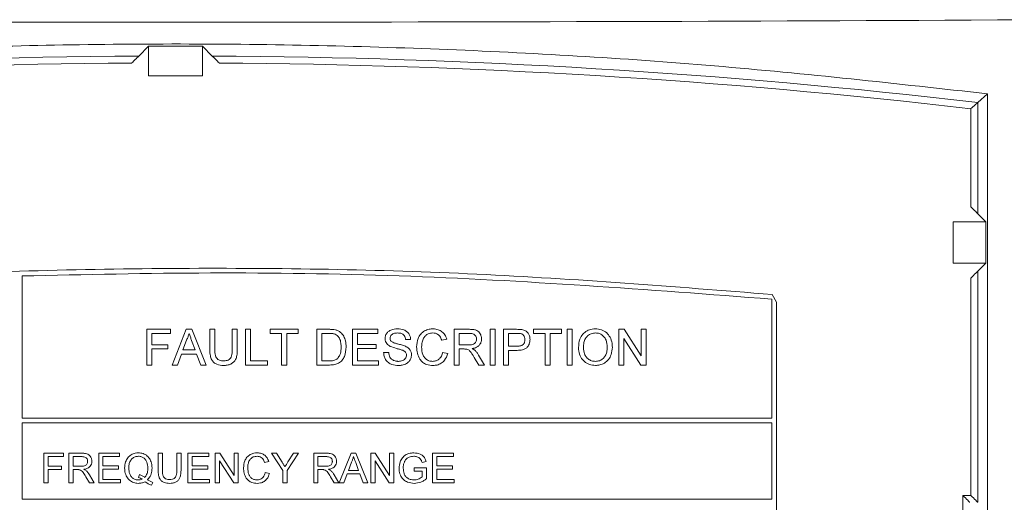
# Model space of a CAD drawing. Header units: inches. Extents: x 2954 to 6480, y 249 to 2776.
# Tile 26 of 105: x 3736 to 3778, y 1362 to 1383. Entities that reach past the tile are written whole.
import ezdxf

# ---------------------------------------------------------------- set-up
doc = ezdxf.new("R2010")
doc.units = ezdxf.units.IN
doc.header["$MEASUREMENT"] = 0
doc.layers.add('PWR_0300HP', color=7, linetype='Continuous')

# ---------------------------------------------------------------- blocks, each defined once
blk = doc.blocks.new('SSW07_FRAME 4')
at = {"lineweight": 9}
for p, q in [((37.8924, 23.4746), (37.8076, 23.3894)), ((37.8924, 23.4746), (37.8924, 23.2175)), ((38.4426, 23.3894), (38.3578, 23.4746)), ((38.3578, 23.2175), (38.3578, 23.4746)), ((37.8924, 23.2175), (38.3578, 23.2175)), ((45.0559, 22.9884), (45.1403, 23.0635)), ((45.1403, 23.0635), (45.1403, 13.9432)), ((45.0559, 22.9884), (45.0559, 22.0277)), ((44.996, 22.0876), (44.996, 22.935)), ((44.8418, 21.9594), (44.8418, 21.6009)), ((45.1241, 21.9594), (44.8418, 21.9594)), ((45.1241, 21.9594), (45.0559, 22.0277)), ((45.1241, 21.6009), (45.1241, 21.9594)), ((44.8418, 21.6009), (45.1241, 21.6009)), ((45.0559, 21.5327), (45.1241, 21.6009)), ((45.0559, 21.5327), (45.0559, 19.5367)), ((36.7988, 21.491), (36.7988, 20.2634)), ((44.996, 19.5966), (44.996, 21.4727)), ((43.2769, 20.2634), (43.2769, 21.291)), ((43.3169, 21.2634), (43.2807, 21.3308)), ((43.3169, 16.0234), (43.3169, 21.2634)), ((37.8762, 21.0301), (38.0816, 21.0301)), ((37.8762, 20.7219), (37.8762, 21.0301)), ((38.0816, 21.0301), (38.0816, 20.9946)), ((38.0948, 20.7219), (38.2172, 21.0301)), ((38.2172, 21.0301), (38.2662, 21.0301)), ((38.2662, 21.0301), (38.3886, 20.7219)), ((38.4215, 21.0301), (38.4649, 21.0301)), ((38.4215, 20.8528), (38.4215, 21.0301)), ((38.4649, 21.0301), (38.4649, 20.8549)), ((38.6151, 20.8549), (38.6151, 21.0301)), ((38.6151, 21.0301), (38.6585, 21.0301)), ((38.6585, 21.0301), (38.6585, 20.8528)), ((38.7297, 21.0301), (38.7731, 21.0301)), ((38.7297, 20.7219), (38.7297, 21.0301)), ((38.7731, 21.0301), (38.7731, 20.7575)), ((38.943, 21.0301), (39.1841, 21.0301)), ((38.943, 20.9946), (38.943, 21.0301)), ((39.1841, 21.0301), (39.1841, 20.9946)), ((39.3461, 21.0301), (39.4514, 21.0301)), ((39.3461, 20.7219), (39.3461, 21.0301)), ((39.6543, 21.0301), (39.8716, 21.0301)), ((39.6543, 20.7219), (39.6543, 21.0301)), ((39.8716, 21.0301), (39.8716, 20.9946)), ((40.5314, 21.0301), (40.6652, 21.0301)), ((40.5314, 20.7219), (40.5314, 21.0301)), ((40.8436, 20.7219), (40.8436, 21.0301)), ((40.8436, 21.0301), (40.887, 21.0301)), ((40.887, 21.0301), (40.887, 20.7219)), ((40.9582, 21.0301), (41.0714, 21.0301)), ((40.9582, 20.7219), (40.9582, 21.0301)), ((41.2189, 21.0301), (41.46, 21.0301)), ((41.2189, 20.9946), (41.2189, 21.0301)), ((41.46, 21.0301), (41.46, 20.9946)), ((41.5074, 21.0301), (41.5509, 21.0301)), ((41.5074, 20.7219), (41.5074, 21.0301)), ((41.5509, 21.0301), (41.5509, 20.7219)), ((41.9539, 21.0301), (41.9998, 21.0301)), ((41.9539, 20.7219), (41.9539, 21.0301)), ((41.9998, 21.0301), (42.1475, 20.8002)), ((42.1475, 21.0301), (42.191, 21.0301)), ((42.1475, 20.8002), (42.1475, 21.0301)), ((42.191, 21.0301), (42.191, 20.7219)), ((38.0816, 20.9946), (37.9196, 20.9946)), ((37.9196, 20.9946), (37.9196, 20.8958)), ((38.2206, 20.9377), (38.1891, 20.8523)), ((38.2943, 20.8523), (38.2643, 20.9333)), ((39.0418, 20.9946), (38.943, 20.9946)), ((39.0418, 20.7219), (39.0418, 20.9946)), ((39.0853, 20.9946), (39.0853, 20.7219)), ((39.1841, 20.9946), (39.0853, 20.9946)), ((39.3895, 20.9946), (39.3895, 20.7575)), ((39.452, 20.9946), (39.3895, 20.9946)), ((39.6977, 20.9946), (39.6977, 20.8997)), ((39.8716, 20.9946), (39.6977, 20.9946)), ((40.1561, 20.9432), (40.1126, 20.9432)), ((40.4682, 20.9445), (40.4247, 20.9352)), ((40.5749, 20.9946), (40.5749, 20.8958)), ((40.6668, 20.9946), (40.5749, 20.9946)), ((41.0016, 20.9946), (41.0016, 20.8839)), ((41.0752, 20.9946), (41.0016, 20.9946)), ((41.3177, 20.9946), (41.2189, 20.9946)), ((41.3177, 20.7219), (41.3177, 20.9946)), ((41.3612, 20.9946), (41.3612, 20.7219)), ((41.46, 20.9946), (41.3612, 20.9946)), ((41.9973, 20.9519), (41.9973, 20.7219)), ((42.145, 20.7219), (41.9973, 20.9519)), ((37.9196, 20.8958), (38.0579, 20.8958)), ((37.9196, 20.8602), (37.9196, 20.7219)), ((38.0579, 20.8602), (37.9196, 20.8602)), ((38.0579, 20.8958), (38.0579, 20.8602)), ((38.1891, 20.8523), (38.2943, 20.8523)), ((39.6977, 20.8997), (39.8597, 20.8997)), ((39.6977, 20.8642), (39.6977, 20.7575)), ((39.8597, 20.8642), (39.6977, 20.8642)), ((39.8597, 20.8997), (39.8597, 20.8642)), ((40.5749, 20.8958), (40.6574, 20.8958)), ((40.5749, 20.8602), (40.5749, 20.7219)), ((40.6194, 20.8602), (40.5749, 20.8602)), ((41.0016, 20.8839), (41.076, 20.8839)), ((41.0016, 20.8484), (41.0016, 20.7219)), ((41.0771, 20.8484), (41.0016, 20.8484)), ((38.176, 20.8168), (38.1409, 20.7219)), ((38.3074, 20.8168), (38.176, 20.8168)), ((38.3424, 20.7219), (38.3074, 20.8168)), ((38.7731, 20.7575), (38.9193, 20.7575)), ((38.9193, 20.7575), (38.9193, 20.7219)), ((39.3895, 20.7575), (39.453, 20.7575)), ((39.6977, 20.7575), (39.8795, 20.7575)), ((39.8795, 20.7575), (39.8795, 20.7219)), ((39.9229, 20.8286), (39.9664, 20.8286)), ((40.4326, 20.8307), (40.4761, 20.8206)), ((40.7439, 20.7219), (40.7055, 20.787)), ((40.7432, 20.807), (40.7938, 20.7219)), ((37.9196, 20.7219), (37.8762, 20.7219)), ((38.1409, 20.7219), (38.0948, 20.7219)), ((38.3886, 20.7219), (38.3424, 20.7219)), ((38.9193, 20.7219), (38.7297, 20.7219)), ((39.0853, 20.7219), (39.0418, 20.7219)), ((39.4564, 20.7219), (39.3461, 20.7219)), ((39.8795, 20.7219), (39.6543, 20.7219)), ((40.5749, 20.7219), (40.5314, 20.7219)), ((40.7938, 20.7219), (40.7439, 20.7219)), ((40.887, 20.7219), (40.8436, 20.7219)), ((41.0016, 20.7219), (40.9582, 20.7219)), ((41.3612, 20.7219), (41.3177, 20.7219)), ((41.5509, 20.7219), (41.5074, 20.7219)), ((41.9973, 20.7219), (41.9539, 20.7219)), ((42.191, 20.7219), (42.145, 20.7219)), ((36.7988, 20.2634), (43.2769, 20.2634)), ((43.2769, 20.2234), (36.7988, 20.2234)), ((36.7988, 20.2234), (36.7988, 19.5634)), ((43.2769, 19.5634), (43.2769, 20.2234)), ((36.9872, 19.9602), (37.1584, 19.9602)), ((36.9872, 19.7034), (36.9872, 19.9602)), ((37.0234, 19.9306), (37.0234, 19.8483)), ((37.1584, 19.9306), (37.0234, 19.9306)), ((37.1584, 19.9602), (37.1584, 19.9306)), ((37.2045, 19.9602), (37.316, 19.9602)), ((37.2045, 19.7034), (37.2045, 19.9602)), ((37.2407, 19.9306), (37.2407, 19.8483)), ((37.3173, 19.9306), (37.2407, 19.9306)), ((37.4613, 19.9602), (37.6424, 19.9602)), ((37.4613, 19.7034), (37.4613, 19.9602)), ((37.4976, 19.9306), (37.4976, 19.8516)), ((37.6424, 19.9306), (37.4976, 19.9306)), ((37.6424, 19.9602), (37.6424, 19.9306)), ((37.975, 19.9602), (38.0112, 19.9602)), ((37.975, 19.8125), (37.975, 19.9602)), ((38.0112, 19.9602), (38.0112, 19.8142)), ((38.1364, 19.8142), (38.1364, 19.9602)), ((38.1364, 19.9602), (38.1726, 19.9602)), ((38.1726, 19.9602), (38.1726, 19.8125)), ((38.2318, 19.9602), (38.4129, 19.9602)), ((38.2318, 19.7034), (38.2318, 19.9602)), ((38.2681, 19.9306), (38.2681, 19.8516)), ((38.4129, 19.9306), (38.2681, 19.9306)), ((38.4129, 19.9602), (38.4129, 19.9306)), ((38.4689, 19.7034), (38.4689, 19.9602)), ((38.4689, 19.9602), (38.5072, 19.9602)), ((38.5072, 19.9602), (38.6303, 19.7686)), ((38.6303, 19.9602), (38.6665, 19.9602)), ((38.6303, 19.7686), (38.6303, 19.9602)), ((38.6665, 19.9602), (38.6665, 19.7034)), ((38.9533, 19.9602), (38.9962, 19.9602)), ((39.0521, 19.8122), (38.9533, 19.9602)), ((38.9962, 19.9602), (39.046, 19.8817)), ((39.1871, 19.9602), (39.0883, 19.8122)), ((39.0964, 19.8847), (39.1442, 19.9602)), ((39.1442, 19.9602), (39.1871, 19.9602)), ((39.3184, 19.9602), (39.4299, 19.9602)), ((39.3184, 19.7034), (39.3184, 19.9602)), ((39.3547, 19.9306), (39.3547, 19.8483)), ((39.4312, 19.9306), (39.3547, 19.9306)), ((39.5401, 19.7034), (39.6421, 19.9602)), ((39.6421, 19.9602), (39.683, 19.9602)), ((39.683, 19.9602), (39.7849, 19.7034)), ((39.8123, 19.9602), (39.8506, 19.9602)), ((39.8123, 19.7034), (39.8123, 19.9602)), ((39.8506, 19.9602), (39.9737, 19.7686)), ((39.9737, 19.9602), (40.0099, 19.9602)), ((39.9737, 19.7686), (39.9737, 19.9602)), ((40.0099, 19.9602), (40.0099, 19.7034)), ((40.3458, 19.9602), (40.5269, 19.9602)), ((40.3458, 19.7034), (40.3458, 19.9602)), ((40.382, 19.9306), (40.382, 19.8516)), ((40.5269, 19.9306), (40.382, 19.9306)), ((40.5269, 19.9602), (40.5269, 19.9306)), ((37.0234, 19.8483), (37.1387, 19.8483)), ((37.1387, 19.8483), (37.1387, 19.8186)), ((37.2407, 19.8483), (37.3095, 19.8483)), ((37.4976, 19.8516), (37.6326, 19.8516)), ((37.4976, 19.8219), (37.4976, 19.733)), ((37.6326, 19.8219), (37.4976, 19.8219)), ((37.6326, 19.8516), (37.6326, 19.8219)), ((38.2681, 19.8516), (38.4031, 19.8516)), ((38.2681, 19.8219), (38.2681, 19.733)), ((38.4031, 19.8219), (38.2681, 19.8219)), ((38.4031, 19.8516), (38.4031, 19.8219)), ((38.5051, 19.895), (38.5051, 19.7034)), ((38.6282, 19.7034), (38.5051, 19.895)), ((38.9299, 19.8889), (38.8937, 19.8811)), ((39.3547, 19.8483), (39.4234, 19.8483)), ((39.645, 19.8832), (39.6187, 19.8121)), ((39.7064, 19.8121), (39.6814, 19.8796)), ((39.9716, 19.7034), (39.8486, 19.895)), ((39.8486, 19.895), (39.8486, 19.7034)), ((40.1877, 19.8351), (40.2931, 19.8351)), ((40.1877, 19.8055), (40.1877, 19.8351)), ((40.2889, 19.8878), (40.2557, 19.8795)), ((40.2931, 19.8351), (40.2931, 19.7401)), ((40.382, 19.8516), (40.517, 19.8516)), ((40.382, 19.8219), (40.382, 19.733)), ((40.517, 19.8219), (40.382, 19.8219)), ((40.517, 19.8516), (40.517, 19.8219)), ((37.0234, 19.8186), (37.0234, 19.7034)), ((37.1387, 19.8186), (37.0234, 19.8186)), ((37.2407, 19.8186), (37.2407, 19.7034)), ((37.2778, 19.8186), (37.2407, 19.8186)), ((37.3816, 19.7034), (37.3496, 19.7576)), ((37.381, 19.7743), (37.4231, 19.7034)), ((37.8048, 19.7509), (37.8125, 19.7754)), ((38.9003, 19.7941), (38.9365, 19.7856)), ((39.0521, 19.7034), (39.0521, 19.8122)), ((39.0883, 19.8122), (39.0883, 19.7034)), ((39.3547, 19.8186), (39.3547, 19.7034)), ((39.3918, 19.8186), (39.3547, 19.8186)), ((39.4955, 19.7034), (39.4635, 19.7576)), ((39.4949, 19.7743), (39.537, 19.7034)), ((39.6078, 19.7824), (39.5786, 19.7034)), ((39.7173, 19.7824), (39.6078, 19.7824)), ((39.6187, 19.8121), (39.7064, 19.8121)), ((39.7465, 19.7034), (39.7173, 19.7824)), ((40.2569, 19.8055), (40.1877, 19.8055)), ((40.2569, 19.7568), (40.2569, 19.8055)), ((37.0234, 19.7034), (36.9872, 19.7034)), ((37.2407, 19.7034), (37.2045, 19.7034)), ((37.4231, 19.7034), (37.3816, 19.7034)), ((37.649, 19.7034), (37.4613, 19.7034)), ((37.4976, 19.733), (37.649, 19.733)), ((37.649, 19.733), (37.649, 19.7034)), ((37.9289, 19.7081), (37.9171, 19.6846)), ((38.4195, 19.7034), (38.2318, 19.7034)), ((38.2681, 19.733), (38.4195, 19.733)), ((38.4195, 19.733), (38.4195, 19.7034)), ((38.5051, 19.7034), (38.4689, 19.7034)), ((38.6665, 19.7034), (38.6282, 19.7034)), ((39.0883, 19.7034), (39.0521, 19.7034)), ((39.3547, 19.7034), (39.3184, 19.7034)), ((39.537, 19.7034), (39.4955, 19.7034)), ((39.5786, 19.7034), (39.5401, 19.7034)), ((39.7849, 19.7034), (39.7465, 19.7034)), ((39.8486, 19.7034), (39.8123, 19.7034)), ((40.0099, 19.7034), (39.9716, 19.7034)), ((40.5335, 19.7034), (40.3458, 19.7034)), ((40.382, 19.733), (40.5335, 19.733)), ((40.5335, 19.733), (40.5335, 19.7034)), ((44.9266, 19.5966), (44.996, 19.5966)), ((44.9266, 19.2998), (44.9266, 19.5966)), ((36.7988, 19.5634), (43.2769, 19.5634)), ((45.0559, 19.5367), (45.056, 19.5366))]:
    blk.add_line(p, q, dxfattribs=at)
at = {"lineweight": 9, "flags": 128}
for points in [[(45.0559, 22.0277), (45.0543, 22.0292), (45.0506, 22.0329), (45.0449, 22.0386), (45.0375, 22.0461), (45.0285, 22.0551), (45.0183, 22.0652), (45.0074, 22.0762), (44.996, 22.0876)], [(45.0559, 21.5327), (45.0543, 21.5311), (45.0506, 21.5274), (45.0449, 21.5217), (45.0375, 21.5142), (45.0285, 21.5052), (45.0183, 21.4951), (45.0074, 21.4841), (44.996, 21.4727)], [(44.9866, 19.5366), (44.9852, 19.5381), (44.9816, 19.5417), (44.976, 19.5473), (44.9685, 19.5548), (44.9595, 19.5638), (44.9492, 19.574), (44.9381, 19.5851), (44.9266, 19.5966)], [(45.0559, 19.5367), (45.0543, 19.5383), (45.0506, 19.542), (45.0449, 19.5477), (45.0375, 19.5551), (45.0285, 19.5641), (45.0183, 19.5743), (45.0074, 19.5852), (44.996, 19.5966)]]:
    blk.add_lwpolyline(points, dxfattribs=at)
at = {"lineweight": 9}
for radius, start, end in [(59.9815, 89.781719, 90.22624), (59.8967, 90.307695, 96.640753), (59.8367, 90.365401, 96.589653), (59.8967, 83.359247, 89.700276), (59.8367, 83.410347, 89.642577)]:
    blk.add_arc((38.1292, -36.5064), radius, start, end, dxfattribs=at)
blk.add_ellipse((38.2252, 26.1008), major_axis=(55.4, 0), ratio=0.043661, start_param=4.579461, end_param=4.843221, dxfattribs=at)
for points, knots in [([(31.1192, 23.0626), (31.88, 23.1474), (33.4023, 23.3172), (35.7073, 23.4563), (38.0434, 23.5103), (40.4046, 23.4635), (42.7838, 23.3251), (44.355, 23.1507), (45.1403, 23.0635)], [0, 0, 0, 0, 0.164026, 0.328186, 0.492207, 0.661419, 0.830783, 1, 1, 1, 1]), ([(37.8076, 23.3894), (37.8069, 23.3887), (37.8055, 23.3873), (37.7976, 23.3794), (37.7839, 23.3655), (37.7661, 23.3476), (37.7531, 23.3346), (37.7478, 23.3293), (37.7476, 23.3291)], [0, 0, 0, 0, 0.146586, 0.292348, 0.504929, 0.799898, 0.993797, 1, 1, 1, 1]), ([(38.4426, 23.3894), (38.4433, 23.3888), (38.4446, 23.3874), (38.4525, 23.3795), (38.4663, 23.3656), (38.4841, 23.3477), (38.4971, 23.3346), (38.5024, 23.3293), (38.5025, 23.3292)], [0, 0, 0, 0, 0.146592, 0.292381, 0.50497, 0.799919, 0.993801, 1, 1, 1, 1]), ([(45.0559, 22.9884), (45.0552, 22.9878), (45.0538, 22.9865), (45.0455, 22.9791), (45.0314, 22.9665), (45.0138, 22.9509), (45.0011, 22.9396), (44.9961, 22.9352), (44.996, 22.935)], [0, 0, 0, 0, 0.156609, 0.312484, 0.52931, 0.814107, 0.993551, 1, 1, 1, 1]), ([(43.2807, 21.3308), (42.4308, 21.3982), (40.7312, 21.533), (38.1486, 21.5746), (35.5502, 21.5045), (33.8198, 21.3463), (32.9546, 21.2672)], [0, 0, 0, 0, 0.247678, 0.495353, 0.747675, 1, 1, 1, 1]), ([(43.2769, 21.291), (42.2048, 21.3723), (40.5925, 21.4946), (38.4276, 21.5267), (37.3417, 21.5029), (36.7988, 21.491)], [0, 0, 0, 0, 0.498123, 0.749061, 1, 1, 1, 1]), ([(39.4514, 21.0301), (39.456, 21.0301), (39.4651, 21.03), (39.4834, 21.0294), (39.4969, 21.0272), (39.5059, 21.0257)], [0, 0, 0, 0, 0.250186, 0.500398, 1, 1, 1, 1]), ([(39.5059, 21.0257), (39.51, 21.0246), (39.5181, 21.0225), (39.5338, 21.0161), (39.544, 21.0086), (39.5507, 21.0036)], [0, 0, 0, 0, 0.251148, 0.502775, 1, 1, 1, 1]), ([(39.9348, 20.9497), (39.9358, 20.9593), (39.9379, 20.9785), (39.9533, 21.003), (39.9787, 21.0224), (40.0094, 21.0325), (40.0321, 21.0336), (40.0418, 21.0341)], [0, 0, 0, 0, 0.188057, 0.37712, 0.551594, 0.809465, 1, 1, 1, 1]), ([(40.0418, 21.0341), (40.0611, 21.0327), (40.0904, 21.0305), (40.1255, 21.0112), (40.1447, 20.9883), (40.1542, 20.9644), (40.1555, 20.9492), (40.1561, 20.9432)], [0, 0, 0, 0, 0.351004, 0.535175, 0.72066, 0.889332, 1, 1, 1, 1]), ([(40.2074, 20.8783), (40.2095, 20.9029), (40.2127, 20.9424), (40.2408, 20.9899), (40.2749, 21.0172), (40.3128, 21.0319), (40.3378, 21.0334), (40.3494, 21.0341)], [0, 0, 0, 0, 0.308516, 0.494873, 0.682343, 0.853269, 1, 1, 1, 1]), ([(40.3494, 21.0341), (40.3649, 21.0329), (40.3926, 21.0308), (40.4279, 21.0111), (40.4544, 20.9825), (40.4634, 20.9578), (40.4682, 20.9445)], [0, 0, 0, 0, 0.286741, 0.512867, 0.738913, 1, 1, 1, 1]), ([(40.6652, 21.0301), (40.6777, 21.0298), (40.6991, 21.0293), (40.7272, 21.0224), (40.7462, 21.0085), (40.7603, 20.9885), (40.7677, 20.9671), (40.7683, 20.952), (40.7685, 20.947)], [0, 0, 0, 0, 0.247748, 0.423158, 0.562943, 0.702169, 0.902478, 1, 1, 1, 1]), ([(41.0714, 21.0301), (41.079, 21.03), (41.0904, 21.0299), (41.1057, 21.029), (41.1133, 21.0278), (41.1171, 21.0272)], [0, 0, 0, 0, 0.498708, 0.748911, 1, 1, 1, 1]), ([(41.1171, 21.0272), (41.1283, 21.0245), (41.1475, 21.0198), (41.1686, 21.0011), (41.1815, 20.9789), (41.1869, 20.9581), (41.1872, 20.9451), (41.1873, 20.9415)], [0, 0, 0, 0, 0.281677, 0.480333, 0.677926, 0.911611, 1, 1, 1, 1]), ([(41.6062, 20.872), (41.608, 20.8975), (41.611, 20.939), (41.6413, 20.9888), (41.6783, 21.0189), (41.7177, 21.0325), (41.7427, 21.0336), (41.7526, 21.0341)], [0, 0, 0, 0, 0.307368, 0.500656, 0.694296, 0.879793, 1, 1, 1, 1]), ([(41.7526, 21.0341), (41.7701, 21.0325), (41.8055, 21.0293), (41.8504, 21.0023), (41.8824, 20.9609), (41.8967, 20.9168), (41.8981, 20.8869), (41.8986, 20.8755)], [0, 0, 0, 0, 0.217897, 0.437391, 0.629118, 0.85866, 1, 1, 1, 1]), ([(38.2417, 20.9946), (38.2405, 20.9896), (38.2381, 20.9798), (38.2316, 20.9605), (38.225, 20.9468), (38.2206, 20.9377)], [0, 0, 0, 0, 0.250351, 0.500877, 1, 1, 1, 1]), ([(38.2643, 20.9333), (38.2624, 20.9384), (38.2587, 20.9486), (38.2511, 20.9691), (38.2454, 20.9844), (38.2417, 20.9946)], [0, 0, 0, 0, 0.250033, 0.500043, 1, 1, 1, 1]), ([(39.5029, 20.9882), (39.4988, 20.9895), (39.4906, 20.9921), (39.4734, 20.9942), (39.4606, 20.9944), (39.452, 20.9946)], [0, 0, 0, 0, 0.251102, 0.501857, 1, 1, 1, 1]), ([(39.5555, 20.8784), (39.5552, 20.8892), (39.5545, 20.9147), (39.5447, 20.9494), (39.525, 20.976), (39.5097, 20.9845), (39.5029, 20.9882)], [0, 0, 0, 0, 0.251921, 0.594243, 0.822246, 1, 1, 1, 1]), ([(39.5507, 21.0036), (39.5607, 20.993), (39.5807, 20.9717), (39.5962, 20.9268), (39.598, 20.8951), (39.5989, 20.8777)], [0, 0, 0, 0, 0.312846, 0.624894, 1, 1, 1, 1]), ([(39.9803, 20.8831), (39.9693, 20.8898), (39.9517, 20.9006), (39.937, 20.926), (39.9356, 20.9416), (39.9348, 20.9497)], [0, 0, 0, 0, 0.449558, 0.716793, 1, 1, 1, 1]), ([(40.0435, 20.9985), (40.0319, 20.998), (40.0152, 20.9973), (39.9954, 20.9874), (39.9846, 20.9761), (39.9789, 20.9637), (39.9784, 20.9555), (39.9783, 20.9525)], [0, 0, 0, 0, 0.3836281, 0.5551219, 0.7270035, 0.8999429, 1, 1, 1, 1]), ([(39.9783, 20.9525), (39.9784, 20.95), (39.9787, 20.9436), (39.9819, 20.9337), (39.9869, 20.928), (39.9893, 20.9253)], [0, 0, 0, 0, 0.253078, 0.641385, 1, 1, 1, 1]), ([(39.9893, 20.9253), (39.9986, 20.9202), (40.0158, 20.9107), (40.0462, 20.9034), (40.0776, 20.8958), (40.0995, 20.8879), (40.1105, 20.8839)], [0, 0, 0, 0, 0.245988, 0.456254, 0.727663, 1, 1, 1, 1]), ([(40.1126, 20.9432), (40.111, 20.9521), (40.1083, 20.9665), (40.0961, 20.9831), (40.08, 20.9937), (40.0615, 20.998), (40.0485, 20.9984), (40.0435, 20.9985)], [0, 0, 0, 0, 0.270216, 0.437909, 0.605992, 0.847897, 1, 1, 1, 1]), ([(40.3473, 20.9985), (40.334, 20.9974), (40.3113, 20.9955), (40.2841, 20.9776), (40.2644, 20.9528), (40.2534, 20.9183), (40.2518, 20.892), (40.2509, 20.8785)], [0, 0, 0, 0, 0.227667, 0.38717, 0.546112, 0.766353, 1, 1, 1, 1]), ([(40.4247, 20.9352), (40.4201, 20.9477), (40.4129, 20.9675), (40.3919, 20.9877), (40.3705, 20.9972), (40.3551, 20.9981), (40.3473, 20.9985)], [0, 0, 0, 0, 0.364397, 0.575331, 0.786259, 1, 1, 1, 1]), ([(40.6574, 20.8958), (40.6658, 20.896), (40.6804, 20.8964), (40.6993, 20.9012), (40.7123, 20.9102), (40.7203, 20.9222), (40.7245, 20.9346), (40.7249, 20.9429), (40.725, 20.9461)], [0, 0, 0, 0, 0.261803, 0.455478, 0.599287, 0.74312, 0.898834, 1, 1, 1, 1]), ([(40.725, 20.9461), (40.7245, 20.9523), (40.7235, 20.9635), (40.715, 20.9779), (40.7025, 20.9885), (40.6855, 20.9938), (40.6731, 20.9943), (40.6668, 20.9946)], [0, 0, 0, 0, 0.2134071, 0.3908194, 0.5685849, 0.7771904, 1, 1, 1, 1]), ([(40.7685, 20.947), (40.7677, 20.937), (40.7661, 20.9186), (40.7523, 20.8948), (40.7305, 20.8759), (40.707, 20.8676), (40.6912, 20.8649), (40.6868, 20.8642)], [0, 0, 0, 0, 0.231764, 0.428424, 0.625357, 0.894995, 1, 1, 1, 1]), ([(41.1107, 20.9919), (41.1078, 20.9925), (41.102, 20.9936), (41.0901, 20.9944), (41.0812, 20.9945), (41.0752, 20.9946)], [0, 0, 0, 0, 0.250326, 0.500347, 1, 1, 1, 1]), ([(41.076, 20.8839), (41.0871, 20.8844), (41.1036, 20.8851), (41.1241, 20.8939), (41.1353, 20.9055), (41.1427, 20.9214), (41.1434, 20.9333), (41.1439, 20.9403)], [0, 0, 0, 0, 0.327097, 0.487764, 0.649981, 0.79382, 1, 1, 1, 1]), ([(41.1873, 20.9415), (41.1863, 20.9293), (41.1844, 20.907), (41.1693, 20.8803), (41.1489, 20.8614), (41.1174, 20.8501), (41.0924, 20.849), (41.0771, 20.8484)], [0, 0, 0, 0, 0.2209507, 0.4043645, 0.5442717, 0.7215461, 1, 1, 1, 1]), ([(41.1439, 20.9403), (41.1433, 20.9479), (41.1423, 20.9612), (41.1331, 20.9771), (41.1226, 20.9873), (41.1144, 20.9905), (41.1107, 20.9919)], [0, 0, 0, 0, 0.341783, 0.602274, 0.821141, 1, 1, 1, 1]), ([(41.7528, 20.9985), (41.7406, 20.9974), (41.716, 20.9951), (41.686, 20.9769), (41.6632, 20.9505), (41.6513, 20.9141), (41.6502, 20.8865), (41.6496, 20.8715)], [0, 0, 0, 0, 0.1976083, 0.3964068, 0.5520412, 0.7563777, 1, 1, 1, 1]), ([(41.8551, 20.8759), (41.8534, 20.8971), (41.8509, 20.9296), (41.8279, 20.9674), (41.8019, 20.9882), (41.7752, 20.9975), (41.7588, 20.9983), (41.7528, 20.9985)], [0, 0, 0, 0, 0.350715, 0.536988, 0.724204, 0.899404, 1, 1, 1, 1]), ([(38.5407, 20.718), (38.5206, 20.7193), (38.4903, 20.7213), (38.4552, 20.7419), (38.4346, 20.7672), (38.4229, 20.8058), (38.422, 20.8353), (38.4215, 20.8528)], [0, 0, 0, 0, 0.286539, 0.43026, 0.574548, 0.747403, 1, 1, 1, 1]), ([(38.4649, 20.8549), (38.4651, 20.8431), (38.4655, 20.8222), (38.4709, 20.7949), (38.4831, 20.7763), (38.5002, 20.764), (38.5191, 20.7581), (38.5323, 20.7577), (38.5373, 20.7575)], [0, 0, 0, 0, 0.2515668, 0.4497523, 0.5841283, 0.7185069, 0.8913229, 1, 1, 1, 1]), ([(38.5373, 20.7575), (38.5488, 20.7581), (38.5663, 20.7589), (38.588, 20.7683), (38.6022, 20.7817), (38.6139, 20.8113), (38.6146, 20.8366), (38.6151, 20.8549)], [0, 0, 0, 0, 0.234322, 0.357692, 0.481909, 0.62544, 1, 1, 1, 1]), ([(38.6585, 20.8528), (38.658, 20.8363), (38.6572, 20.8081), (38.6469, 20.771), (38.6277, 20.7459), (38.6024, 20.7283), (38.5723, 20.7192), (38.551, 20.7184), (38.5407, 20.718)], [0, 0, 0, 0, 0.240805, 0.40872, 0.550057, 0.690821, 0.850975, 1, 1, 1, 1]), ([(39.5989, 20.8777), (39.5967, 20.8499), (39.5933, 20.8089), (39.5658, 20.7617), (39.5366, 20.7364), (39.4981, 20.7237), (39.4715, 20.7226), (39.4564, 20.7219)], [0, 0, 0, 0, 0.341923, 0.50459, 0.668273, 0.812554, 1, 1, 1, 1]), ([(39.5258, 20.7793), (39.5329, 20.7894), (39.5499, 20.8135), (39.5549, 20.8495), (39.5553, 20.8724), (39.5555, 20.8784)], [0, 0, 0, 0, 0.347165, 0.829313, 1, 1, 1, 1]), ([(40.0877, 20.8489), (40.0787, 20.8519), (40.0609, 20.8579), (40.0243, 20.8667), (39.9979, 20.8765), (39.9803, 20.8831)], [0, 0, 0, 0, 0.251049, 0.501305, 1, 1, 1, 1]), ([(40.1205, 20.8073), (40.12, 20.8125), (40.1191, 20.8218), (40.112, 20.8337), (40.1013, 20.8427), (40.0926, 20.8467), (40.0877, 20.8489)], [0, 0, 0, 0, 0.271301, 0.492152, 0.712737, 1, 1, 1, 1]), ([(40.1105, 20.8839), (40.1217, 20.878), (40.1403, 20.8682), (40.1576, 20.8442), (40.1634, 20.8247), (40.1638, 20.813), (40.164, 20.8094)], [0, 0, 0, 0, 0.385043, 0.637647, 0.890306, 1, 1, 1, 1]), ([(40.3503, 20.718), (40.3312, 20.7191), (40.2993, 20.7211), (40.2596, 20.7432), (40.2307, 20.7764), (40.2114, 20.823), (40.2088, 20.8597), (40.2074, 20.8783)], [0, 0, 0, 0, 0.233226, 0.390361, 0.547415, 0.769691, 1, 1, 1, 1]), ([(40.2509, 20.8785), (40.2523, 20.8556), (40.2544, 20.8227), (40.2746, 20.784), (40.2992, 20.7638), (40.3247, 20.7545), (40.341, 20.7538), (40.3462, 20.7535)], [0, 0, 0, 0, 0.383392, 0.55236, 0.722833, 0.911648, 1, 1, 1, 1]), ([(40.6408, 20.8588), (40.6391, 20.8591), (40.6355, 20.8597), (40.6284, 20.8601), (40.623, 20.8602), (40.6194, 20.8602)], [0, 0, 0, 0, 0.250181, 0.500274, 1, 1, 1, 1]), ([(40.7055, 20.787), (40.7012, 20.7941), (40.6926, 20.8084), (40.6785, 20.8296), (40.6632, 20.8501), (40.6477, 20.8561), (40.6408, 20.8588)], [0, 0, 0, 0, 0.25242, 0.504926, 0.778599, 1, 1, 1, 1]), ([(40.6868, 20.8642), (40.6889, 20.8631), (40.6931, 20.861), (40.7014, 20.8563), (40.707, 20.8519), (40.7107, 20.849)], [0, 0, 0, 0, 0.250442, 0.500986, 1, 1, 1, 1]), ([(40.7107, 20.849), (40.7139, 20.8459), (40.7202, 20.8396), (40.7314, 20.8258), (40.7385, 20.8145), (40.7432, 20.807)], [0, 0, 0, 0, 0.250405, 0.500988, 1, 1, 1, 1]), ([(41.7524, 20.718), (41.7352, 20.7195), (41.7007, 20.7225), (41.656, 20.7489), (41.6231, 20.7902), (41.6081, 20.8335), (41.6067, 20.8622), (41.6062, 20.872)], [0, 0, 0, 0, 0.216756, 0.434943, 0.636619, 0.876548, 1, 1, 1, 1]), ([(41.6496, 20.8715), (41.6509, 20.8533), (41.653, 20.8233), (41.6747, 20.7869), (41.7015, 20.7643), (41.7293, 20.7545), (41.7463, 20.7538), (41.7522, 20.7535)], [0, 0, 0, 0, 0.308021, 0.50767, 0.70752, 0.899279, 1, 1, 1, 1]), ([(41.7522, 20.7535), (41.7642, 20.7545), (41.7884, 20.7566), (41.8184, 20.7754), (41.84, 20.8016), (41.8531, 20.8357), (41.8544, 20.8614), (41.8551, 20.8759)], [0, 0, 0, 0, 0.199363, 0.400995, 0.572482, 0.760265, 1, 1, 1, 1]), ([(41.8986, 20.8755), (41.8968, 20.8539), (41.8936, 20.8163), (41.8679, 20.7681), (41.8325, 20.7375), (41.7921, 20.7207), (41.7651, 20.7189), (41.7524, 20.718)], [0, 0, 0, 0, 0.267559, 0.465215, 0.664128, 0.840774, 1, 1, 1, 1]), ([(39.453, 20.7575), (39.4596, 20.7576), (39.4727, 20.7579), (39.4947, 20.7609), (39.5135, 20.7681), (39.5231, 20.7768), (39.5258, 20.7793)], [0, 0, 0, 0, 0.25162, 0.503755, 0.855981, 1, 1, 1, 1]), ([(40.052, 20.718), (40.0326, 20.7191), (40.0015, 20.7209), (39.9626, 20.7408), (39.9393, 20.7668), (39.9257, 20.7974), (39.9238, 20.8185), (39.9229, 20.8286)], [0, 0, 0, 0, 0.301783, 0.485013, 0.669173, 0.84114, 1, 1, 1, 1]), ([(39.9664, 20.8286), (39.9686, 20.8151), (39.972, 20.7941), (39.9918, 20.7706), (40.0149, 20.7582), (40.0357, 20.7539), (40.0475, 20.7536), (40.0501, 20.7535)], [0, 0, 0, 0, 0.321617, 0.496828, 0.715958, 0.937986, 1, 1, 1, 1]), ([(40.0501, 20.7535), (40.0626, 20.7546), (40.0815, 20.7563), (40.1037, 20.7691), (40.1153, 20.7837), (40.1201, 20.7974), (40.1204, 20.8051), (40.1205, 20.8073)], [0, 0, 0, 0, 0.376971, 0.569471, 0.763987, 0.933208, 1, 1, 1, 1]), ([(40.164, 20.8094), (40.1628, 20.7992), (40.1606, 20.7788), (40.144, 20.7524), (40.1176, 20.7314), (40.0856, 20.7196), (40.0621, 20.7185), (40.052, 20.718)], [0, 0, 0, 0, 0.189627, 0.380129, 0.562014, 0.812195, 1, 1, 1, 1]), ([(40.3462, 20.7535), (40.3567, 20.7544), (40.376, 20.7561), (40.4009, 20.7703), (40.4207, 20.7928), (40.429, 20.8147), (40.4322, 20.8286), (40.4326, 20.8307)], [0, 0, 0, 0, 0.2480038, 0.4553244, 0.6627012, 0.9471569, 1, 1, 1, 1]), ([(40.4761, 20.8206), (40.4692, 20.8005), (40.4579, 20.7678), (40.422, 20.7354), (40.3866, 20.7201), (40.3618, 20.7187), (40.3503, 20.718)], [0, 0, 0, 0, 0.3553123, 0.5794769, 0.8035197, 1, 1, 1, 1]), ([(37.316, 19.9602), (37.3264, 19.96), (37.3442, 19.9595), (37.3677, 19.9538), (37.3835, 19.9422), (37.3952, 19.9255), (37.4014, 19.9077), (37.4019, 19.8951), (37.4021, 19.891)], [0, 0, 0, 0, 0.247206, 0.423004, 0.562811, 0.702054, 0.902636, 1, 1, 1, 1]), ([(37.3659, 19.8902), (37.3654, 19.8953), (37.3646, 19.9047), (37.3575, 19.9167), (37.347, 19.9255), (37.3329, 19.93), (37.3226, 19.9304), (37.3173, 19.9306)], [0, 0, 0, 0, 0.213737, 0.391262, 0.569146, 0.777708, 1, 1, 1, 1]), ([(37.6853, 19.8317), (37.6869, 19.8502), (37.6896, 19.882), (37.7109, 19.9228), (37.7402, 19.9484), (37.7729, 19.9616), (37.7943, 19.9629), (37.8039, 19.9635)], [0, 0, 0, 0, 0.278316, 0.47748, 0.678194, 0.854243, 1, 1, 1, 1]), ([(37.8041, 19.9339), (37.7943, 19.9331), (37.7747, 19.9314), (37.7504, 19.9157), (37.7319, 19.8926), (37.7227, 19.8635), (37.7219, 19.8422), (37.7215, 19.8318)], [0, 0, 0, 0, 0.196412, 0.395059, 0.566787, 0.78932, 1, 1, 1, 1]), ([(37.8039, 19.9635), (37.8179, 19.9623), (37.8459, 19.9598), (37.8818, 19.9383), (37.9084, 19.9048), (37.9207, 19.8678), (37.9219, 19.8423), (37.9223, 19.8324)], [0, 0, 0, 0, 0.210701, 0.422954, 0.612391, 0.850225, 1, 1, 1, 1]), ([(37.8861, 19.832), (37.8848, 19.8496), (37.8828, 19.8763), (37.8645, 19.9079), (37.8435, 19.9253), (37.822, 19.9331), (37.8088, 19.9337), (37.8041, 19.9339)], [0, 0, 0, 0, 0.354923, 0.5422388, 0.7306298, 0.9031926, 1, 1, 1, 1]), ([(38.7126, 19.8337), (38.7143, 19.8542), (38.717, 19.8871), (38.7404, 19.9267), (38.7688, 19.9495), (38.8004, 19.9617), (38.8213, 19.9629), (38.8309, 19.9635)], [0, 0, 0, 0, 0.308617, 0.495019, 0.682537, 0.853427, 1, 1, 1, 1]), ([(38.8292, 19.9339), (38.818, 19.9329), (38.7991, 19.9313), (38.7764, 19.9164), (38.76, 19.8958), (38.7509, 19.867), (38.7495, 19.8451), (38.7488, 19.8339)], [0, 0, 0, 0, 0.227753, 0.387184, 0.546041, 0.766501, 1, 1, 1, 1]), ([(38.8937, 19.8811), (38.8898, 19.8916), (38.8838, 19.9081), (38.8663, 19.9248), (38.8484, 19.9328), (38.8356, 19.9335), (38.8292, 19.9339)], [0, 0, 0, 0, 0.364559, 0.57542, 0.786268, 1, 1, 1, 1]), ([(38.8309, 19.9635), (38.8438, 19.9626), (38.8668, 19.9608), (38.8963, 19.9444), (38.9184, 19.9206), (38.9259, 19.8999), (38.9299, 19.8889)], [0, 0, 0, 0, 0.286392, 0.512438, 0.738395, 1, 1, 1, 1]), ([(39.4299, 19.9602), (39.4403, 19.96), (39.4581, 19.9595), (39.4816, 19.9538), (39.4974, 19.9422), (39.5092, 19.9255), (39.5153, 19.9077), (39.5158, 19.8951), (39.516, 19.891)], [0, 0, 0, 0, 0.247335, 0.423038, 0.562848, 0.702093, 0.902603, 1, 1, 1, 1]), ([(39.4798, 19.8902), (39.4793, 19.8953), (39.4785, 19.9047), (39.4714, 19.9167), (39.4609, 19.9255), (39.4468, 19.93), (39.4365, 19.9304), (39.4312, 19.9306)], [0, 0, 0, 0, 0.213639, 0.391144, 0.569011, 0.777579, 1, 1, 1, 1]), ([(39.6625, 19.9306), (39.6615, 19.9265), (39.6595, 19.9183), (39.6541, 19.9022), (39.6486, 19.8908), (39.645, 19.8832)], [0, 0, 0, 0, 0.250339, 0.500851, 1, 1, 1, 1]), ([(39.6814, 19.8796), (39.6798, 19.8838), (39.6767, 19.8923), (39.6704, 19.9093), (39.6657, 19.9221), (39.6625, 19.9306)], [0, 0, 0, 0, 0.250009, 0.500034, 1, 1, 1, 1]), ([(40.056, 19.8306), (40.0578, 19.8492), (40.0609, 19.8814), (40.0817, 19.9209), (40.1091, 19.9457), (40.1439, 19.9608), (40.1697, 19.9625), (40.1841, 19.9635)], [0, 0, 0, 0, 0.267093, 0.463132, 0.628174, 0.792785, 1, 1, 1, 1]), ([(40.1834, 19.9339), (40.1695, 19.9327), (40.147, 19.9307), (40.1206, 19.9136), (40.1081, 19.8972), (40.1032, 19.8863), (40.1018, 19.8832)], [0, 0, 0, 0, 0.405131, 0.651492, 0.898128, 1, 1, 1, 1]), ([(40.2557, 19.8795), (40.2529, 19.8882), (40.2481, 19.9028), (40.2339, 19.9193), (40.2148, 19.9298), (40.1972, 19.9336), (40.1856, 19.9338), (40.1834, 19.9339)], [0, 0, 0, 0, 0.276821, 0.46259, 0.647506, 0.933302, 1, 1, 1, 1]), ([(40.1841, 19.9635), (40.2027, 19.9618), (40.2306, 19.9592), (40.2627, 19.9395), (40.2801, 19.9161), (40.2859, 19.8975), (40.2889, 19.8878)], [0, 0, 0, 0, 0.392207, 0.587929, 0.784975, 1, 1, 1, 1]), ([(37.3095, 19.8483), (37.3165, 19.8485), (37.3287, 19.8487), (37.3444, 19.8528), (37.3552, 19.8603), (37.3619, 19.8703), (37.3654, 19.8806), (37.3657, 19.8875), (37.3659, 19.8902)], [0, 0, 0, 0, 0.2610877, 0.4550945, 0.5989055, 0.7427258, 0.8984991, 1, 1, 1, 1]), ([(37.4021, 19.891), (37.4014, 19.8826), (37.4001, 19.8672), (37.3886, 19.8474), (37.3704, 19.8317), (37.3508, 19.8248), (37.3376, 19.8226), (37.334, 19.8219)], [0, 0, 0, 0, 0.232127, 0.428892, 0.625951, 0.895431, 1, 1, 1, 1]), ([(37.334, 19.8219), (37.3357, 19.8211), (37.3393, 19.8193), (37.3461, 19.8154), (37.3508, 19.8117), (37.3539, 19.8093)], [0, 0, 0, 0, 0.2506419, 0.501378, 1, 1, 1, 1]), ([(37.8021, 19.7001), (37.7887, 19.7014), (37.7617, 19.7038), (37.727, 19.7246), (37.7008, 19.7568), (37.6872, 19.7941), (37.6858, 19.8205), (37.6853, 19.8317)], [0, 0, 0, 0, 0.204158, 0.409541, 0.596054, 0.829727, 1, 1, 1, 1]), ([(37.7215, 19.8318), (37.7225, 19.8146), (37.7242, 19.788), (37.7424, 19.7563), (37.7639, 19.738), (37.7861, 19.7305), (37.7996, 19.7299), (37.8041, 19.7297)], [0, 0, 0, 0, 0.344738, 0.535356, 0.726474, 0.907615, 1, 1, 1, 1]), ([(37.858, 19.7511), (37.8646, 19.7592), (37.8792, 19.7771), (37.8853, 19.8068), (37.8859, 19.8257), (37.8861, 19.832)], [0, 0, 0, 0, 0.34961, 0.783693, 1, 1, 1, 1]), ([(37.9223, 19.8324), (37.9219, 19.8231), (37.9209, 19.7982), (37.9093, 19.7618), (37.8906, 19.7413), (37.8827, 19.7325)], [0, 0, 0, 0, 0.251753, 0.680241, 1, 1, 1, 1]), ([(38.8316, 19.7001), (38.8157, 19.7011), (38.7891, 19.7027), (38.756, 19.7211), (38.732, 19.7488), (38.7159, 19.7876), (38.7137, 19.8182), (38.7126, 19.8337)], [0, 0, 0, 0, 0.233313, 0.390375, 0.547348, 0.769793, 1, 1, 1, 1]), ([(38.7488, 19.8339), (38.75, 19.8148), (38.7517, 19.7874), (38.7686, 19.7551), (38.7891, 19.7383), (38.8103, 19.7305), (38.8239, 19.7299), (38.8282, 19.7297)], [0, 0, 0, 0, 0.383505, 0.552456, 0.722915, 0.911568, 1, 1, 1, 1]), ([(39.046, 19.8817), (39.048, 19.8785), (39.0521, 19.8722), (39.0581, 19.8626), (39.0642, 19.8531), (39.0682, 19.8467), (39.0703, 19.8435)], [0, 0, 0, 0, 0.250009, 0.499989, 0.750012, 1, 1, 1, 1]), ([(39.0703, 19.8435), (39.0724, 19.8469), (39.0768, 19.8538), (39.0833, 19.8641), (39.0899, 19.8743), (39.0942, 19.8812), (39.0964, 19.8847)], [0, 0, 0, 0, 0.2499921, 0.4999936, 0.7499849, 1, 1, 1, 1]), ([(39.4234, 19.8483), (39.4304, 19.8485), (39.4426, 19.8487), (39.4584, 19.8528), (39.4691, 19.8603), (39.4758, 19.8703), (39.4793, 19.8806), (39.4797, 19.8875), (39.4798, 19.8902)], [0, 0, 0, 0, 0.261264, 0.455187, 0.598995, 0.742822, 0.898573, 1, 1, 1, 1]), ([(39.516, 19.891), (39.5153, 19.8827), (39.514, 19.8673), (39.5025, 19.8474), (39.4843, 19.8317), (39.4647, 19.8248), (39.4516, 19.8226), (39.4479, 19.8219)], [0, 0, 0, 0, 0.232037, 0.428776, 0.625805, 0.895316, 1, 1, 1, 1]), ([(39.4479, 19.8219), (39.4497, 19.8211), (39.4532, 19.8193), (39.4601, 19.8154), (39.4647, 19.8117), (39.4678, 19.8093)], [0, 0, 0, 0, 0.2505686, 0.5012839, 1, 1, 1, 1]), ([(40.1869, 19.7001), (40.1674, 19.7021), (40.1348, 19.7053), (40.0946, 19.7293), (40.069, 19.7625), (40.0574, 19.7984), (40.0564, 19.8221), (40.056, 19.8306)], [0, 0, 0, 0, 0.280952, 0.468544, 0.657306, 0.876866, 1, 1, 1, 1]), ([(40.1018, 19.8832), (40.1003, 19.879), (40.0973, 19.8708), (40.0932, 19.8538), (40.0926, 19.8406), (40.0922, 19.8319)], [0, 0, 0, 0, 0.250755, 0.501856, 1, 1, 1, 1]), ([(40.0922, 19.8319), (40.0932, 19.8164), (40.0947, 19.792), (40.1099, 19.7617), (40.1313, 19.7421), (40.1575, 19.7315), (40.176, 19.7303), (40.1839, 19.7297)], [0, 0, 0, 0, 0.29644, 0.468508, 0.641498, 0.847366, 1, 1, 1, 1]), ([(37.2957, 19.8175), (37.2942, 19.8177), (37.2913, 19.8182), (37.2853, 19.8186), (37.2808, 19.8186), (37.2778, 19.8186)], [0, 0, 0, 0, 0.250437, 0.500836, 1, 1, 1, 1]), ([(37.3496, 19.7576), (37.346, 19.7636), (37.3388, 19.7755), (37.3271, 19.7932), (37.3143, 19.8102), (37.3014, 19.8152), (37.2957, 19.8175)], [0, 0, 0, 0, 0.252535, 0.5051742, 0.7788829, 1, 1, 1, 1]), ([(37.3539, 19.8093), (37.3566, 19.8067), (37.3619, 19.8015), (37.3712, 19.79), (37.3771, 19.7806), (37.381, 19.7743)], [0, 0, 0, 0, 0.250501, 0.501197, 1, 1, 1, 1]), ([(37.8041, 19.7297), (37.8069, 19.7298), (37.8124, 19.73), (37.8234, 19.7317), (37.8311, 19.7346), (37.8363, 19.7365)], [0, 0, 0, 0, 0.250834, 0.502087, 1, 1, 1, 1]), ([(37.8363, 19.7365), (37.8339, 19.7381), (37.829, 19.7412), (37.8186, 19.7466), (37.8103, 19.7492), (37.8048, 19.7509)], [0, 0, 0, 0, 0.250595, 0.501446, 1, 1, 1, 1]), ([(37.8125, 19.7754), (37.8166, 19.7741), (37.8249, 19.7714), (37.8408, 19.7644), (37.8511, 19.7564), (37.858, 19.7511)], [0, 0, 0, 0, 0.250682, 0.501585, 1, 1, 1, 1]), ([(38.0744, 19.7001), (38.0576, 19.7012), (38.0324, 19.7028), (38.0031, 19.72), (37.9859, 19.7411), (37.9762, 19.7733), (37.9755, 19.7979), (37.975, 19.8125)], [0, 0, 0, 0, 0.286516, 0.430242, 0.574529, 0.74738, 1, 1, 1, 1]), ([(38.0112, 19.8142), (38.0114, 19.8044), (38.0117, 19.7869), (38.0162, 19.7642), (38.0264, 19.7487), (38.0406, 19.7385), (38.0564, 19.7336), (38.0673, 19.7332), (38.0716, 19.733)], [0, 0, 0, 0, 0.251579, 0.449763, 0.584142, 0.718522, 0.891328, 1, 1, 1, 1]), ([(38.0716, 19.733), (38.0811, 19.7335), (38.0957, 19.7342), (38.1138, 19.7421), (38.1256, 19.7532), (38.1354, 19.7779), (38.1359, 19.7989), (38.1364, 19.8142)], [0, 0, 0, 0, 0.234318, 0.357678, 0.4819, 0.62542, 1, 1, 1, 1]), ([(38.1726, 19.8125), (38.1722, 19.7987), (38.1714, 19.7752), (38.1629, 19.7443), (38.1469, 19.7234), (38.1258, 19.7087), (38.1007, 19.7011), (38.083, 19.7004), (38.0744, 19.7001)], [0, 0, 0, 0, 0.2408173, 0.4087388, 0.5500811, 0.6908455, 0.8509944, 1, 1, 1, 1]), ([(38.8282, 19.7297), (38.837, 19.7305), (38.8531, 19.7318), (38.8738, 19.7437), (38.8903, 19.7624), (38.8973, 19.7807), (38.8999, 19.7922), (38.9003, 19.7941)], [0, 0, 0, 0, 0.247701, 0.454955, 0.662261, 0.946782, 1, 1, 1, 1]), ([(38.9365, 19.7856), (38.9307, 19.7689), (38.9213, 19.7416), (38.8914, 19.7146), (38.8619, 19.7019), (38.8413, 19.7007), (38.8316, 19.7001)], [0, 0, 0, 0, 0.355471, 0.57958, 0.803572, 1, 1, 1, 1]), ([(39.4096, 19.8175), (39.4081, 19.8177), (39.4052, 19.8182), (39.3992, 19.8186), (39.3947, 19.8186), (39.3918, 19.8186)], [0, 0, 0, 0, 0.250345, 0.50067, 1, 1, 1, 1]), ([(39.4635, 19.7576), (39.4599, 19.7636), (39.4527, 19.7755), (39.441, 19.7932), (39.4283, 19.8102), (39.4154, 19.8152), (39.4096, 19.8175)], [0, 0, 0, 0, 0.252517, 0.50511, 0.778818, 1, 1, 1, 1]), ([(39.4678, 19.8093), (39.4705, 19.8067), (39.4758, 19.8015), (39.4851, 19.79), (39.491, 19.7806), (39.4949, 19.7743)], [0, 0, 0, 0, 0.250485, 0.501161, 1, 1, 1, 1]), ([(40.1839, 19.7297), (40.1905, 19.7301), (40.2095, 19.7313), (40.2349, 19.7407), (40.2509, 19.7524), (40.2569, 19.7568)], [0, 0, 0, 0, 0.251768, 0.718538, 1, 1, 1, 1]), ([(40.2931, 19.7401), (40.2853, 19.7344), (40.2697, 19.7229), (40.235, 19.7053), (40.2061, 19.7022), (40.1869, 19.7001)], [0, 0, 0, 0, 0.251437, 0.503313, 1, 1, 1, 1]), ([(37.8624, 19.7133), (37.8577, 19.7112), (37.8482, 19.707), (37.8281, 19.7015), (37.8125, 19.7007), (37.8021, 19.7001)], [0, 0, 0, 0, 0.250756, 0.50169, 1, 1, 1, 1]), ([(37.9171, 19.6846), (37.9122, 19.6864), (37.9025, 19.6899), (37.8839, 19.6989), (37.871, 19.7075), (37.8624, 19.7133)], [0, 0, 0, 0, 0.2504779, 0.5011853, 1, 1, 1, 1]), ([(37.8827, 19.7325), (37.8863, 19.7301), (37.8937, 19.7254), (37.9088, 19.7166), (37.9209, 19.7115), (37.9289, 19.7081)], [0, 0, 0, 0, 0.250362, 0.500835, 1, 1, 1, 1])]:
    blk.add_open_spline(points, degree=3, knots=knots, dxfattribs=at)

msp = doc.modelspace()

# ---------------------------------------------------------------- block references
at = {"layer": 'PWR_0300HP', "xscale": 5, "yscale": 5, "zscale": 5}
msp.add_blockref('SSW07_FRAME 4', (3551.769, 1264.246), dxfattribs=at)

doc.saveas('drawing.dxf')
